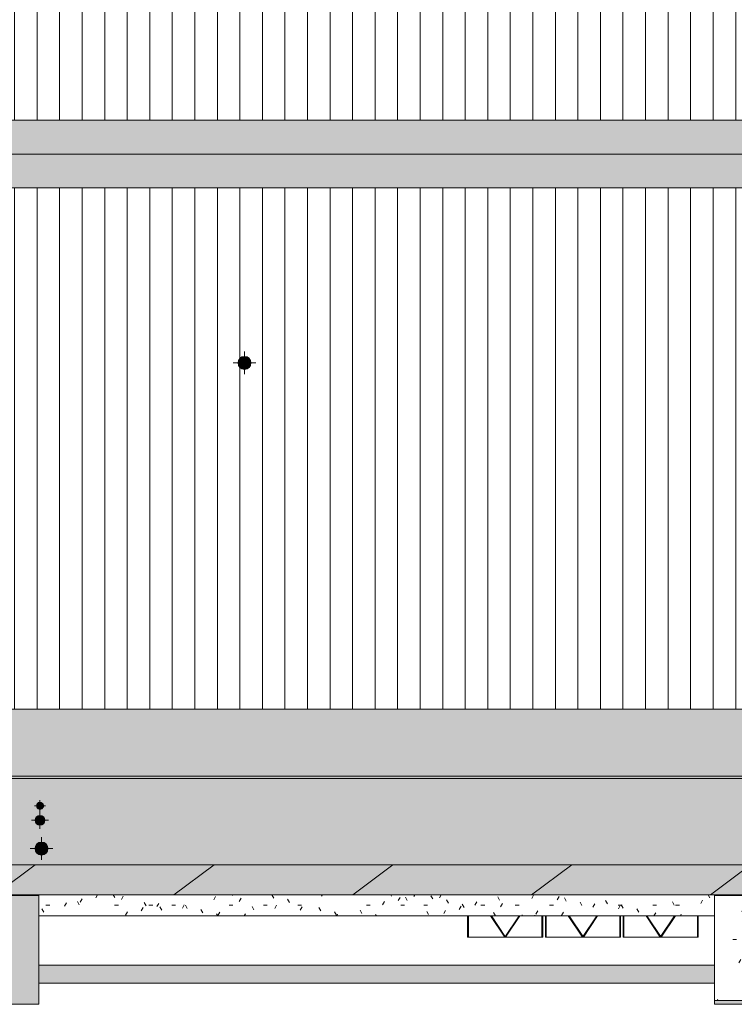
# Model space of a CAD drawing. Header units: millimetres. Extents: x 5980700 to 6194397, y -12939 to 2351883.
# Tile 105 of 124: x 6169326 to 6175668, y -9313 to -574. Entities that reach past the tile are written whole.
import ezdxf

# ---------------------------------------------------------------- set-up
doc = ezdxf.new("R2010")
doc.units = ezdxf.units.MM
for name, color, linetype, lineweight in [('A-DETL-MBND', 5, 'Continuous', 9), ('A-FLOR', 192, 'Continuous', 18), ('A-FLOR-PATT', 8, 'Continuous', 18), ('A-GLAZ', 151, 'Continuous', 9), ('A-ROOF', 132, 'Continuous', 9), ('A-ROOF-OTLN', 132, 'Continuous', 9), ('A-ROOF-PATT', 132, 'Continuous', 9), ('A-WALL', 113, 'Continuous', 18), ('A-WALL-PATT', 111, 'Continuous', 25), ('P-PIPE', 3, 'Continuous', 9), ('P-PIPE-CNTR', 3, 'Continuous', 9)]:
    doc.layers.add(name, color=color, linetype=linetype, lineweight=lineweight)
pattern_1 = [(0, (0, 0), (812.8, 203.2), [33.528, -576.072, 33.528, -576.072, -3251.2]), (0, (0, 0), (812.8, 203.2), [-1219.2, 33.528, -1185.672, 33.528, -576.072, -1422.4]), (0, (0, 0), (812.8, 203.2), [-3048, 33.528, -372.872, 33.528, -982.472]), (120, (304.8, 101.6), (-582.3764, 602.3054), [33.528, -576.072, 33.528, -576.072, -3251.2]), (120, (304.8, 101.6), (-582.3764, 602.3054), [-1219.2, 33.528, -1185.672, 33.528, -576.072, -1422.4]), (120, (304.8, 101.6), (-582.3764, 602.3054), [-3048, 33.528, -372.872, 33.528, -982.472]), (240, (406.4, 508), (-230.4236, -805.5054), [33.528, -576.072, 33.528, -576.072, -3251.2]), (240, (406.4, 508), (-230.4236, -805.5054), [-1219.2, 33.528, -1185.672, 33.528, -576.072, -1422.4]), (240, (406.4, 508), (-230.4236, -805.5054), [-3048, 33.528, -372.872, 33.528, -982.472])]
pattern_2 = [(0, (2e-05, -3e-05), (203.2, 50.8), [16.764, -135.636, 16.764, -135.636, -812.8]), (0, (2e-05, -3e-05), (203.2, 50.8), [-304.8, 16.764, -288.036, 16.764, -135.636, -355.6]), (0, (2e-05, -3e-05), (203.2, 50.8), [-762, 16.764, -84.836, 16.764, -237.236]), (120, (76.2, 25.4), (-145.5941, 150.57636), [16.764, -135.636, 16.764, -135.636, -812.8]), (120, (76.2, 25.4), (-145.5941, 150.57636), [-304.8, 16.764, -288.036, 16.764, -135.636, -355.6]), (120, (76.2, 25.4), (-145.5941, 150.57636), [-762, 16.764, -84.836, 16.764, -237.236]), (240, (101.6, 127), (-57.6059, -201.37636), [16.764, -135.636, 16.764, -135.636, -812.8]), (240, (101.6, 127), (-57.6059, -201.37636), [-304.8, 16.764, -288.036, 16.764, -135.636, -355.6]), (240, (101.6, 127), (-57.6059, -201.37636), [-762, 16.764, -84.836, 16.764, -237.236])]

# ---------------------------------------------------------------- blocks, each defined once
blk = doc.blocks.new('FX-JANELA_MAXIM-AR-3FLS - 2_10 x 1_00-4048915-PLANTA DE CAIMENTO DE PISOS - COBERTURA')
at = {"layer": 'A-DETL-MBND', "color": 90, "lineweight": 5}
for p, q in [((-1020, -258.3), (-1020, -450)), ((-816.5, -258.3), (-690, -450)), ((-563.5, -258.3), (-690, -450)), ((-360, -450), (-360, -258.3)), ((-330, -258.3), (-330, -450)), ((-126.5, -258.3), (0, -450)), ((0, -450), (126.5, -258.3)), ((330, -450), (330, -258.3)), ((360, -258.3), (360, -450)), ((563.5, -258.3), (690, -450)), ((690, -450), (816.5, -258.3)), ((1020, -450), (1020, -258.3)), ((-1020, -450), (-360, -450)), ((-330, -450), (330, -450)), ((360, -450), (1020, -450))]:
    blk.add_line(p, q, dxfattribs=at)
blk = doc.blocks.new('FX-JANELA_MAXIM-AR-3FLS - 2_10 x 1_00-V261-PLANTA DE CAIMENTO DE PISOS - COBERTURA')
at = {"layer": 'A-GLAZ', "color": 90, "lineweight": 5}
for p, q in [((-1020, -258.3), (-1020, -450)), ((-816.5, -258.3), (-690, -450)), ((-563.5, -258.3), (-690, -450)), ((-360, -450), (-360, -258.3)), ((-330, -258.3), (-330, -450)), ((-126.5, -258.3), (0, -450)), ((0, -450), (126.5, -258.3)), ((330, -450), (330, -258.3)), ((360, -258.3), (360, -450)), ((563.5, -258.3), (690, -450)), ((690, -450), (816.5, -258.3)), ((1020, -450), (1020, -258.3)), ((-1020, -450), (-360, -450)), ((-330, -450), (330, -450)), ((360, -450), (1020, -450))]:
    blk.add_line(p, q, dxfattribs=at)
blk = doc.blocks.new('Cumeeira1 - Cumeeira-4038532-PLANTA DE CAIMENTO DE PISOS - COBERTURA')
at = {"layer": 'A-ROOF', "lineweight": 5}
for points in [[(-15828.6, -1825.8), (19471.4, -1825.8), (19471.4, -1525.5), (-15828.6, -1525.5), (-15828.6, -1539.2)], [(1790.6, -2126.2), (19471.4, -2126.2), (19471.4, -1825.8), (-15828.6, -1825.8), (-15828.6, -2126.2), (1607.8, -2126.2)]]:
    blk.add_hatch(color=71, dxfattribs=at).paths.add_polyline_path(points)
at = {"layer": 'A-ROOF', "color": 90, "lineweight": 5}
for p, q in [((-15828.6, -1525.5), (19471.4, -1525.5)), ((-15828.6, -1825.8), (19471.4, -1825.8)), ((19471.4, -2126.2), (-15828.6, -2126.2))]:
    blk.add_line(p, q, dxfattribs=at)
blk = doc.blocks.new('CHAPIM - CHAPIM-4060820-PLANTA DE CAIMENTO DE PISOS - COBERTURA')
at = {"layer": 'A-ROOF-PATT', "lineweight": 5}
h = blk.add_hatch(dxfattribs=at)
h.set_pattern_fill('FP_34', color=71, style=0, pattern_type=2)
h.set_pattern_definition([(0, (2e-05, -3e-05), (812.8, 203.2), [33.528, -576.072, 33.528, -576.072, -3251.2]), (0, (2e-05, -3e-05), (812.8, 203.2), [-1219.2, 33.528, -1185.672, 33.528, -576.072, -1422.4]), (0, (2e-05, -3e-05), (812.8, 203.2), [-3048, 33.528, -372.872, 33.528, -982.472]), (120, (304.8, 101.6), (-582.3764, 602.3054), [33.528, -576.072, 33.528, -576.072, -3251.2]), (120, (304.8, 101.6), (-582.3764, 602.3054), [-1219.2, 33.528, -1185.672, 33.528, -576.072, -1422.4]), (120, (304.8, 101.6), (-582.3764, 602.3054), [-3048, 33.528, -372.872, 33.528, -982.472]), (240, (406.4, 508), (-230.4236, -805.5054), [33.528, -576.072, 33.528, -576.072, -3251.2]), (240, (406.4, 508), (-230.4236, -805.5054), [-1219.2, 33.528, -1185.672, 33.528, -576.072, -1422.4]), (240, (406.4, 508), (-230.4236, -805.5054), [-3048, 33.528, -372.872, 33.528, -982.472])])
h.paths.add_polyline_path([(9835.5, -8340.8), (20251.4, -8340.8), (20251.4, 4739.2), (-16608.6, 4739.2), (-16608.6, -8340.8), (9652.7, -8340.8)])
h.paths.add_polyline_path([(3619, -8073.3), (-16341.1, -8073.3), (-16341.1, 4471.7), (19983.9, 4471.7), (19983.9, -8073.3), (3710.4, -8073.3)])
h = blk.add_hatch(dxfattribs=at)
h.set_pattern_fill('FP_33', color=71, style=0, pattern_type=2)
h.set_pattern_definition([(216.87, (635, 1587.5), (4762.4943, 3175.0085), [793.75, -7143.75]), (206.565, (1587.5, 1111.25), (-1587.501, -1587.5), [1774.88, -1774.88]), (198.435, (1587.5, 317.5), (-3174.997, -1587.503), [1004.02, -4016.09])])
h.paths.add_polyline_path([(9835.5, -8340.8), (20251.4, -8340.8), (20251.4, 4739.2), (-16608.6, 4739.2), (-16608.6, -8340.8), (9652.7, -8340.8)])
h.paths.add_polyline_path([(3619, -8073.3), (-16341.1, -8073.3), (-16341.1, 4471.7), (19983.9, 4471.7), (19983.9, -8073.3), (3710.4, -8073.3)])
at = {"layer": 'A-ROOF-OTLN', "color": 90, "lineweight": 5}
for p, q in [((19983.9, -8073.3), (-16341.1, -8073.3)), ((20251.4, -8340.8), (-16608.6, -8340.8))]:
    blk.add_line(p, q, dxfattribs=at)
blk = doc.blocks.new('FX-PNC-PILAR-TP3 - FX-PNC-PILAR-TP01-4319920-PLANTA DE CAIMENTO DE PISOS - COBERTURA')
at = {"layer": 'A-WALL-PATT', "lineweight": 5}
h = blk.add_hatch(dxfattribs=at)
h.set_pattern_fill('FP_281', color=135, style=0, pattern_type=2)
h.set_pattern_definition(pattern_2)
h.paths.add_polyline_path([(-4141.4, -8467.3), (-4140.6, -8467.3), (-4140.6, -8340.8), (-4143.6, -8340.8), (-4143.6, -8467.3), (-4142.1, -8467.3)])
h = blk.add_hatch(dxfattribs=at)
h.set_pattern_fill('FP_281', color=135, style=0, pattern_type=2)
h.set_pattern_definition(pattern_2)
h.paths.add_polyline_path([(1849.1, -8467.3), (1851.4, -8467.3), (1851.4, -8347.8), (1981, -8347.8), (1981, -8340.8), (1848.4, -8340.8), (1848.4, -8467.3)])
h = blk.add_hatch(dxfattribs=at)
h.set_pattern_fill('FP_281', color=135, style=0, pattern_type=2)
h.set_pattern_definition(pattern_2)
h.paths.add_polyline_path([(2076.4, -8347.8), (2076.4, -8340.8), (1991.7, -8340.8), (1991.7, -8347.8)])
at = {"layer": 'A-WALL', "color": 250, "lineweight": 5}
for p, q in [((-4140.6, -8467.3), (-4140.6, -8340.8)), ((1848.4, -8340.8), (1848.4, -8467.3)), ((1981, -8347.8), (1981, -8340.8)), ((1991.7, -8347.8), (1991.7, -8340.8))]:
    blk.add_line(p, q, dxfattribs=at)
blk = doc.blocks.new('Paredes 3 - Paredes 1-4522333-PLANTA DE CAIMENTO DE PISOS - COBERTURA')
at = {"layer": 'A-WALL-PATT', "lineweight": 5}
h = blk.add_hatch(dxfattribs=at)
h.set_pattern_fill('FP_257', color=71, style=0, pattern_type=2)
h.set_pattern_definition([(0, (2e-05, -3e-05), (406.4, 101.6), [33.528, -271.272, 33.528, -271.272, -1625.6]), (0, (2e-05, -3e-05), (406.4, 101.6), [-609.6, 33.528, -576.072, 33.528, -271.272, -711.2]), (0, (2e-05, -3e-05), (406.4, 101.6), [-1524, 33.528, -169.672, 33.528, -474.472]), (120, (152.4, 50.8), (-291.1882, 301.1527), [33.528, -271.272, 33.528, -271.272, -1625.6]), (120, (152.4, 50.8), (-291.1882, 301.1527), [-609.6, 33.528, -576.072, 33.528, -271.272, -711.2]), (120, (152.4, 50.8), (-291.1882, 301.1527), [-1524, 33.528, -169.672, 33.528, -474.472]), (240, (203.2, 254), (-115.2118, -402.7527), [33.528, -271.272, 33.528, -271.272, -1625.6]), (240, (203.2, 254), (-115.2118, -402.7527), [-609.6, 33.528, -576.072, 33.528, -271.272, -711.2]), (240, (203.2, 254), (-115.2118, -402.7527), [-1524, 33.528, -169.672, 33.528, -474.472])])
h.paths.add_polyline_path([(2121.4, -8526.1), (8116.4, -8526.1), (8116.4, -8340.8), (2076.4, -8340.8), (2076.4, -8347.8), (2121.4, -8347.8), (2121.4, -8428.8)])
at = {"layer": 'A-WALL', "color": 250, "lineweight": 5}
for p, q in [((2076.4, -8347.8), (2076.4, -8340.8)), ((2121.4, -8526.1), (8116.4, -8526.1))]:
    blk.add_line(p, q, dxfattribs=at)
blk = doc.blocks.new('BE-PMSa-MOD-ARQ-CONEXAODOFUTURO-EX-000-R_rvt-3-PLANTA DE CAIMENTO DE PISOS - COBERTURA')
at = {"layer": 'A-DETL-MBND', "lineweight": 5}
blk.add_hatch(color=9, dxfattribs=at).paths.add_polyline_path([(3619, -9125.8), (8116.4, -9125.8), (8116.4, -8965.8), (2121.4, -8965.8), (2121.4, -9125.8)])
at = {"layer": 'A-FLOR-PATT', "lineweight": 5}
h = blk.add_hatch(dxfattribs=at)
h.set_pattern_fill('FP_2', color=133, style=0, pattern_type=2)
h.set_pattern_definition(pattern_1)
h.paths.add_polyline_path([(-16336.1, -8073.3), (19288.9, -8073.3), (19288.9, -7308.3), (-15828.6, -7308.3), (-15828.6, -7293.3), (-16336.1, -7293.3), (-16336.1, -7797.1)])
h.paths.add_polyline_path([(19318.9, -8073.3), (19983.9, -8073.3), (19983.9, -7293.3), (19471.4, -7293.3), (19471.4, -7308.3), (19318.9, -7308.3), (19318.9, -7927.1)])
h.paths.add_polyline_path([(1820.8, -7987.6), (1802.5, -7984.2), (1790, -7978.3), (1777.5, -7967.2), (1769.5, -7955), (1765.2, -7944), (1763.7, -7927.1), (1765.7, -7914.3), (1772.6, -7899.2), (1783.7, -7886.7), (1795.2, -7879), (1807.1, -7874.4), (1823.8, -7873), (1839.5, -7876.1), (1851.7, -7881.9), (1864.2, -7892.9), (1871.6, -7903.7), (1876.5, -7916.1), (1878, -7933), (1876, -7945.9), (1869.1, -7960.9), (1858, -7973.4), (1846.5, -7981.1), (1833.8, -7985.9), (1822.3, -7987.4)])
h.paths.add_polyline_path([(2144.4, -7987.6), (2126.1, -7984.2), (2113.6, -7978.3), (2101.1, -7967.2), (2093.1, -7955), (2088.7, -7943.4), (2087.3, -7927.1), (2089.3, -7914.3), (2096.2, -7899.2), (2107.3, -7886.7), (2118.8, -7879), (2130.7, -7874.4), (2147.4, -7873), (2163.1, -7876.1), (2175.2, -7881.9), (2187.8, -7892.9), (2195.2, -7903.7), (2200.1, -7916.1), (2201.5, -7933), (2199.6, -7945.9), (2192.6, -7960.9), (2181.6, -7973.4), (2170.1, -7981.1), (2156.3, -7986), (2145.9, -7987.4)])
h.paths.add_polyline_path([(1817.6, -7762.8), (1806.5, -7760.4), (1799.1, -7756.2), (1793.3, -7750.4), (1789.8, -7744.4), (1788, -7740.1), (1787.2, -7730.1), (1789.3, -7721), (1793.5, -7713.7), (1799.2, -7708), (1803.7, -7705.1), (1812.6, -7702.2), (1819.1, -7701.7), (1829.3, -7704.2), (1836.1, -7708.1), (1841.7, -7713.8), (1845.4, -7719.9), (1847.2, -7724.2), (1848.2, -7732.2), (1845.8, -7743.3), (1841.6, -7750.7), (1836, -7756.3), (1831.5, -7759.3), (1825.5, -7761.7), (1819.1, -7762.6)])
h.paths.add_polyline_path([(2130.9, -7722.2), (2116.1, -7719.2), (2106, -7713.8), (2097.7, -7706), (2092.1, -7697.1), (2089.2, -7690), (2088.3, -7674.8), (2090.6, -7664.6), (2096.1, -7654.2), (2103.6, -7646.1), (2112.8, -7640.3), (2120.6, -7637.3), (2130.9, -7636), (2146, -7639.1), (2155.8, -7644.3), (2164.1, -7652.1), (2169.7, -7661), (2172.7, -7669.4), (2173.8, -7680.6), (2171.2, -7693.6), (2165.7, -7704), (2158.2, -7712), (2149, -7717.8), (2141.8, -7720.7), (2132.9, -7721.9)])
h.paths.add_polyline_path([(2130.9, -7581.4), (2119.8, -7579), (2112.4, -7574.8), (2106.6, -7569), (2103.5, -7563.8), (2100.8, -7554.6), (2100.5, -7549.1), (2102.9, -7539.1), (2106.9, -7532.3), (2112.6, -7526.6), (2117.1, -7523.7), (2126.4, -7520.8), (2130.9, -7520.2), (2142.7, -7522.8), (2149.4, -7526.7), (2155.2, -7532.6), (2158.4, -7537.7), (2160.5, -7542.9), (2161.6, -7550.8), (2159.2, -7561.9), (2155, -7569.3), (2149.3, -7574.9), (2142.4, -7578.9), (2134.7, -7580.9)])
h.paths.add_polyline_path([(-5157.2, 3759.2), (-5058.6, 3759.2), (-5058.6, 4471.7), (-16341.1, 4471.7), (-16341.1, 3759.2), (-15828.6, 3759.2), (-15828.6, 3774.2), (-5453.6, 3774.2), (-5453.6, 3759.2), (-5248.6, 3759.2)])
h.paths.add_polyline_path([(4101.4, 3759.2), (4481.3, 3759.2), (4481.3, 3774.2), (19471.4, 3774.2), (19471.4, 3759.2), (19983.9, 3759.2), (19983.9, 4471.7), (4101.4, 4471.7), (4101.4, 4204.6)])
h = blk.add_hatch(dxfattribs=at)
h.set_pattern_fill('FP_2', color=133, style=0, pattern_type=2)
h.set_pattern_definition(pattern_1)
h.paths.add_polyline_path([(8116.4, -9278.8), (20269.4, -9278.8), (20269.4, -8320.8), (20251.4, -8320.8), (20251.4, -8340.8), (8116.4, -8340.8), (8116.4, -9060.5)])
at = {"layer": 'A-ROOF-OTLN', "lineweight": 5}
h = blk.add_hatch(color=9, dxfattribs=at)
h.paths.add_polyline_path([(3253.3, -7288.3), (19288.9, -7288.3), (19288.9, -6693.3), (-15706.1, -6693.3), (-15706.1, -7288.3), (3070.5, -7288.3)])
h.paths.add_polyline_path([(-15761.9, -7288.3), (-15736.1, -7288.3), (-15736.1, -6693.3), (-15828.6, -6693.3), (-15828.6, -7288.3)])
h.paths.add_polyline_path([(19343.1, -7288.3), (19471.4, -7288.3), (19471.4, -6693.3), (19318.9, -6693.3), (19318.9, -7288.3)])
h = blk.add_hatch(color=9, dxfattribs=at)
h.paths.add_polyline_path([(19343.1, -7308.3), (19471.4, -7308.3), (19471.4, -7288.3), (19318.9, -7288.3), (19318.9, -7308.3)])
h.paths.add_polyline_path([(-15828.6, -7308.3), (19288.9, -7308.3), (19288.9, -7288.3), (-15828.6, -7288.3), (-15828.6, -7293.3)])
at = {"layer": 'A-ROOF-PATT', "lineweight": 5}
h = blk.add_hatch(dxfattribs=at)
h.set_pattern_fill('FP_274', color=71, style=0, pattern_type=2)
h.set_pattern_definition([(270, (480, 90.74), (200, 1e-14), [])])
h.paths.add_polyline_path([(-15588.6, -1466.8), (19231.4, -1466.8), (19231.4, 3159.2), (4271.4, 3159.2), (4271.4, 986.2), (-5198.6, 986.7), (-5198.6, 3159.2), (-15588.6, 3159.2), (-15588.6, -848.7)])
h = blk.add_hatch(dxfattribs=at)
h.set_pattern_fill('FP_275', color=71, style=0, pattern_type=2)
h.set_pattern_definition([(90, (480, -125.73), (-200, 1e-14), [])])
h.paths.add_polyline_path([(-15588.6, -6693.3), (19231.4, -6693.3), (19231.4, -2067.4), (-15588.6, -2067.4), (-15588.6, -6533.8)])
h.paths.add_polyline_path([(-43.8, -3677.2), (-62.1, -3673.8), (-74.6, -3667.9), (-87.1, -3656.9), (-95.1, -3644.8), (-99.5, -3633), (-100.9, -3616.8), (-98.9, -3603.9), (-92, -3588.9), (-80.9, -3576.4), (-69.4, -3568.7), (-55.3, -3563.7), (-40.8, -3562.6), (-25.4, -3565.6), (-12.9, -3571.5), (-0.4, -3582.6), (7.6, -3594.7), (11.9, -3605.8), (13.3, -3622.7), (11.4, -3635.5), (3.5, -3651.8), (-6.6, -3663.1), (-18.1, -3670.8), (-30.8, -3675.5), (-42.3, -3677)])
h.paths.add_polyline_path([(3946.1, -3677.2), (3927.7, -3673.8), (3915.2, -3667.9), (3902.7, -3656.9), (3894.7, -3644.8), (3890.4, -3633.7), (3889, -3616.8), (3890.9, -3603.9), (3897.9, -3588.9), (3908.9, -3576.4), (3920.4, -3568.7), (3933.1, -3563.9), (3949, -3562.6), (3964.4, -3565.6), (3976.9, -3571.5), (3989.4, -3582.6), (3997.4, -3594.7), (4001.7, -3605.8), (4003.2, -3622.7), (4001.2, -3635.5), (3993.3, -3651.8), (3983.2, -3663.1), (3971.7, -3670.8), (3959, -3675.5), (3947.5, -3677)])
at = {"layer": 'A-WALL', "lineweight": 5}
for points in [[(2121.4, -9312.6), (2121.4, -8347.8), (1851.4, -8347.8), (1851.4, -9312.6)], [(1991.7, -8347.8), (1991.7, -8340.8), (1981, -8340.8), (1981, -8347.8), (1986.4, -8347.8)], [(8116.4, -9312.6), (8386.4, -9312.6), (8386.4, -9278.8), (8116.4, -9278.8)]]:
    blk.add_hatch(color=9, dxfattribs=at).paths.add_polyline_path(points)
at = {"layer": 'A-DETL-MBND', "color": 90, "lineweight": 5}
for p, q in [((2121.4, -8965.8), (8116.4, -8965.8)), ((8116.4, -9125.8), (2121.4, -9125.8))]:
    blk.add_line(p, q, dxfattribs=at)
at = {"layer": 'A-FLOR', "color": 250, "lineweight": 5}
for p, q in [((8116.4, -9278.8), (8116.4, -8340.8)), ((12015.5, -9278.8), (8116.4, -9278.8))]:
    blk.add_line(p, q, dxfattribs=at)
at = {"layer": 'A-ROOF', "color": 90, "lineweight": 5}
blk.add_line((-15588.6, -6693.3), (19231.4, -6693.3), dxfattribs=at)
at = {"layer": 'A-ROOF-OTLN', "color": 90, "lineweight": 5}
for p, q in [((19288.9, -7288.3), (-15828.6, -7288.3)), ((19288.9, -7308.3), (-15828.6, -7308.3))]:
    blk.add_line(p, q, dxfattribs=at)
at = {"layer": 'A-WALL', "color": 250, "lineweight": 5}
for p, q in [((1851.4, -8347.8), (2121.4, -8347.8)), ((2121.4, -8347.8), (2121.4, -9312.6)), ((8116.4, -9312.6), (8116.4, -8347.8)), ((8386.4, -8347.8), (8116.4, -8347.8)), ((2121.4, -9312.6), (1851.4, -9312.6)), ((8386.4, -9312.6), (8116.4, -9312.6))]:
    blk.add_line(p, q, dxfattribs=at)
at = {"layer": 'A-GLAZ', "color": 90, "lineweight": 5}
for name, p in [('FX-JANELA_MAXIM-AR-3FLS - 2_10 x 1_00-V261-PLANTA DE CAIMENTO DE PISOS - COBERTURA', (6946.4, -8267.8)), ('FX-JANELA_MAXIM-AR-3FLS - 2_10 x 1_00-4048915-PLANTA DE CAIMENTO DE PISOS - COBERTURA', (6953.9, -8267.8))]:
    blk.add_blockref(name, p, dxfattribs=at)
at = {"layer": 'A-ROOF', "color": 90, "lineweight": 5}
for name, p in [('CHAPIM - CHAPIM-4060820-PLANTA DE CAIMENTO DE PISOS - COBERTURA', (0, 0)), ('Cumeeira1 - Cumeeira-4038532-PLANTA DE CAIMENTO DE PISOS - COBERTURA', (0, 58.8))]:
    blk.add_blockref(name, p, dxfattribs=at)
at = {"layer": 'A-WALL', "color": 90, "lineweight": 5}
for name in ['FX-PNC-PILAR-TP3 - FX-PNC-PILAR-TP01-4319920-PLANTA DE CAIMENTO DE PISOS - COBERTURA', 'Paredes 3 - Paredes 1-4522333-PLANTA DE CAIMENTO DE PISOS - COBERTURA']:
    blk.add_blockref(name, (0, 0), dxfattribs=at)
blk = doc.blocks.new('ESG_Serie Normal_Terminal de Ventilacao - Standard-V287-PLANTA DE CAIMENTO DE PISOS - COBERTURA')
at = {"layer": 'P-PIPE'}
for points in [[(3888.6, -3619.7), (3889, -3619.7), (3892.3, -3601.6), (3899.2, -3587.8), (3908.9, -3576.9), (3920.7, -3568.9), (3935.1, -3564.1), (3947.5, -3562.8), (3964.2, -3566), (3978, -3572.9), (3988.9, -3582.6), (3996.8, -3594.4), (4001.7, -3608.7), (3999.8, -3600.6), (3994.3, -3588.9), (3983.2, -3576.4), (3971.7, -3568.7), (3959, -3563.9), (3943.1, -3562.6), (3927.7, -3565.6), (3915.2, -3571.5), (3902.7, -3582.6), (3895.3, -3593.4), (3890.4, -3605.8), (3888.8, -3618.2)], [(3989.1, -3619.7), (3997.4, -3619.7), (3994.4, -3603.4), (3989.4, -3592.6), (3979.7, -3581.4), (3971.7, -3575.3), (3956.1, -3569.7), (3943.6, -3568.7), (3929.7, -3571.4), (3919, -3576.4), (3909.8, -3583.4), (3901.6, -3594.1), (3896.5, -3606.8), (3894.7, -3619.7), (3989, -3619.7)], [(3946.1, -3677.2), (3964.4, -3673.8), (3976.9, -3667.9), (3989.4, -3656.9), (3997.4, -3644.8), (4001.9, -3632), (4001.2, -3634.6), (3992.8, -3651.8), (3983.2, -3662.6), (3971.4, -3670.5), (3957.1, -3675.4), (3946.1, -3676.8), (3927.9, -3673.5), (3914.1, -3666.6), (3903.1, -3656.7), (3895.3, -3645.1), (3890.4, -3630.7), (3892.3, -3638.9), (3898.8, -3651.8), (3908.9, -3663.1), (3921.1, -3671.1), (3932.4, -3675.4), (3945.7, -3677.2)], [(3946.1, -3671), (3962.4, -3668), (3973.2, -3663.1), (3984.7, -3653), (3990.5, -3645.4), (3996.1, -3629.7), (3997.4, -3619.7), (3894.7, -3619.7), (3897.8, -3636.1), (3903.1, -3647.3), (3912, -3657.7), (3921.8, -3664.7), (3936, -3669.7), (3940.2, -3670.3)]]:
    blk.add_hatch(color=256, dxfattribs=at).paths.add_polyline_path(points)
h = blk.add_hatch(color=256, dxfattribs=at)
h.paths.add_polyline_path([(3946.1, -3676.8), (3964.2, -3673.5), (3978, -3666.6), (3988.9, -3656.9), (3996.8, -3645.1), (4001.7, -3630.7), (4003, -3618.2), (3999.8, -3601.6), (3992.9, -3587.8), (3983.2, -3576.9), (3971.4, -3568.9), (3957.1, -3564.1), (3945.1, -3562.7), (3927.9, -3566), (3914.1, -3572.9), (3903.1, -3582.7), (3895.3, -3594.4), (3890.4, -3608.7), (3889.2, -3621.2), (3892.3, -3637.9), (3899.3, -3651.8), (3908.9, -3662.6), (3920.7, -3670.5), (3935.1, -3675.4), (3944.6, -3676.7)])
h.paths.add_polyline_path([(3946.1, -3675.4), (3928.1, -3672), (3914.7, -3665.3), (3904.3, -3656), (3896.5, -3644.3), (3891.9, -3631.5), (3890.9, -3615.9), (3893.8, -3601.7), (3900.5, -3588.4), (3909.8, -3578), (3921.5, -3570.2), (3934.3, -3565.6), (3947.8, -3564.3), (3964.1, -3567.5), (3977.4, -3574.2), (3987.8, -3583.4), (3995.6, -3595.2), (4000.2, -3608), (4001.2, -3623.5), (3998.3, -3637.7), (3991.6, -3651), (3982.4, -3661.4), (3970.6, -3669.3), (3957.8, -3673.8), (3947.8, -3675.2)])
h = blk.add_hatch(color=256, dxfattribs=at)
h.paths.add_polyline_path([(3946.1, -3675.4), (3964.1, -3672), (3977.4, -3665.3), (3987.8, -3656), (3995.6, -3644.3), (4000.2, -3631.5), (4001.2, -3615.9), (3998.3, -3601.7), (3991.6, -3588.4), (3982.4, -3578), (3970.6, -3570.2), (3957.8, -3565.6), (3944.3, -3564.3), (3928.1, -3567.5), (3914.7, -3574.2), (3904.3, -3583.4), (3896.5, -3595.2), (3891.9, -3608), (3890.9, -3623.5), (3893.8, -3637.7), (3900.5, -3651), (3909.8, -3661.4), (3921.5, -3669.3), (3934.3, -3673.8), (3944.4, -3675.2)])
h.paths.add_polyline_path([(3946.1, -3673.8), (3928.5, -3670.5), (3915.8, -3664.2), (3906.3, -3656), (3897.8, -3643.3), (3893.3, -3629.9), (3892.3, -3617.1), (3895.3, -3602.1), (3901.6, -3589.5), (3910.7, -3579.2), (3922.5, -3571.4), (3934.3, -3567.2), (3949.7, -3566.1), (3963.7, -3568.9), (3976.3, -3575.3), (3985.8, -3583.4), (3994.4, -3596.1), (3998.7, -3608.6), (3999.8, -3622.4), (3996.8, -3637.3), (3990.5, -3649.9), (3981.4, -3660.2), (3969.7, -3668), (3956.4, -3672.5), (3948.1, -3673.6)])
h = blk.add_hatch(color=256, dxfattribs=at)
h.paths.add_polyline_path([(3946.1, -3673.8), (3963.7, -3670.5), (3976.3, -3664.2), (3985.8, -3656), (3994.4, -3643.3), (3998.7, -3630.9), (3999.8, -3617.1), (3996.8, -3602.1), (3990.5, -3589.5), (3981.4, -3579.2), (3969.7, -3571.4), (3957.8, -3567.2), (3942.4, -3566.1), (3928.5, -3568.9), (3915.8, -3575.3), (3906.3, -3583.4), (3897.8, -3596.1), (3893.3, -3609.6), (3892.3, -3622.4), (3895.3, -3637.3), (3901.6, -3649.9), (3910.6, -3660.1), (3920.4, -3667.2), (3934.3, -3672.3), (3944.3, -3673.6)])
h.paths.add_polyline_path([(3946.1, -3672.3), (3928.4, -3668.8), (3916.9, -3663), (3908.2, -3656), (3898.9, -3642.1), (3894.7, -3629), (3893.8, -3617.5), (3896.6, -3602.9), (3903.1, -3590.1), (3912.4, -3579.9), (3923.4, -3572.7), (3936.5, -3568.4), (3950.2, -3567.7), (3963.7, -3570.6), (3974.6, -3575.9), (3984.7, -3584.5), (3993.2, -3597.3), (3997.4, -3610.5), (3998.3, -3622), (3995.5, -3636.5), (3989, -3649.3), (3979.7, -3659.6), (3968.9, -3666.7), (3955.6, -3671), (3948.4, -3672)])
h = blk.add_hatch(color=256, dxfattribs=at)
h.paths.add_polyline_path([(3946.1, -3672.3), (3963.7, -3668.8), (3974.6, -3663.5), (3984.7, -3655), (3993.2, -3642.1), (3997.4, -3629), (3998.3, -3617.5), (3995.5, -3602.9), (3989, -3590.1), (3979.7, -3579.9), (3969, -3572.8), (3955.6, -3568.4), (3941.9, -3567.7), (3928.4, -3570.6), (3917.5, -3575.9), (3908.2, -3583.4), (3898.9, -3597.3), (3894.7, -3610.5), (3893.8, -3622), (3896.6, -3636.5), (3903.1, -3649.3), (3912.4, -3659.6), (3922.4, -3666.4), (3936.5, -3671), (3943.8, -3672)])
h.paths.add_polyline_path([(3946.1, -3671), (3929, -3667.7), (3917.5, -3661.9), (3909.8, -3656), (3900, -3641.5), (3896, -3629), (3895.3, -3615.6), (3897.9, -3603.2), (3904.2, -3590.7), (3913, -3581), (3923.3, -3574.1), (3936, -3569.7), (3950.3, -3569), (3963.1, -3571.7), (3974.6, -3577.5), (3984.7, -3586.5), (3992.1, -3598), (3996.2, -3610.5), (3996.8, -3623.8), (3994.3, -3636.3), (3987.9, -3648.7), (3979.1, -3658.5), (3968.9, -3665.4), (3956.1, -3669.7), (3948.2, -3670.8)])
for radius, start, end in [(57.5, 0, 180), (57.1, 0, 180), (56, 0, 180), (55.7, 0, 180), (54.4, 0, 180), (54.1, 0, 180), (52.9, 0, 180), (52.6, 0, 180), (51.3, 0, 180), (57.5, 180, 0), (57.1, 180, 360), (56, 180, 360), (55.7, 180, 360), (54.4, 180, 360), (54.1, 180, 360), (52.9, 180, 360), (52.6, 180, 360), (51.3, 180, 360)]:
    blk.add_arc((3946.1, -3619.7), radius, start, end, dxfattribs=at)
blk = doc.blocks.new('ESG_Serie Normal_Terminal de Ventilacao - Standard-V288-PLANTA DE CAIMENTO DE PISOS - COBERTURA')
at = {"layer": 'P-PIPE'}
for points in [[(2086.9, -7930.1), (2087.3, -7930.1), (2090.7, -7911.9), (2097.6, -7898.1), (2107.3, -7887.2), (2119.1, -7879.3), (2133.4, -7874.4), (2145.9, -7873.1), (2162.6, -7876.3), (2176.4, -7883.2), (2187.4, -7893.1), (2195.2, -7904.7), (2200.1, -7919.1), (2198.2, -7910.9), (2192.6, -7899.2), (2181.6, -7886.7), (2170.7, -7879.3), (2156.3, -7874.1), (2141.5, -7873), (2125.8, -7876.1), (2113.6, -7881.9), (2101.1, -7892.9), (2093.6, -7903.7), (2088.6, -7917.1), (2087.1, -7928.6)], [(2144.4, -7987.6), (2162.7, -7984.2), (2175.2, -7978.3), (2187.8, -7967.2), (2195.8, -7955), (2200.1, -7944), (2199.5, -7945), (2191.3, -7962), (2181.6, -7972.9), (2169.8, -7980.8), (2155.4, -7985.7), (2143, -7987), (2126.3, -7983.8), (2112.5, -7976.9), (2101.6, -7967.2), (2093.5, -7955), (2088.8, -7941.1), (2090.7, -7949.2), (2096.2, -7960.9), (2107.3, -7973.4), (2119.4, -7981.4), (2131.5, -7985.9), (2144.1, -7987.5)], [(2101.4, -7930.1), (2195.7, -7930.1), (2192.7, -7913.7), (2187.4, -7902.5), (2178.1, -7891.8), (2170.1, -7885.6), (2154.4, -7880.1), (2142, -7879.1), (2128.1, -7881.8), (2117.3, -7886.7), (2108.1, -7893.8), (2100, -7904.4), (2094.8, -7917.1), (2093.1, -7930.1), (2100.6, -7930.1)], [(2144.4, -7981.4), (2160.8, -7978.4), (2171.5, -7973.4), (2180.7, -7966.4), (2189.1, -7955), (2194.4, -7940.1), (2195.7, -7930.1), (2093.1, -7930.1), (2096.1, -7946.4), (2100, -7955.7), (2110.6, -7968.2), (2120.1, -7975.1), (2134.4, -7980.1), (2138.6, -7980.6)]]:
    blk.add_hatch(color=256, dxfattribs=at).paths.add_polyline_path(points)
h = blk.add_hatch(color=256, dxfattribs=at)
h.paths.add_polyline_path([(2144.4, -7987.2), (2162.6, -7983.8), (2176.4, -7976.9), (2187.4, -7967.1), (2195.4, -7955), (2200.1, -7941.1), (2201.3, -7928.6), (2198.2, -7911.9), (2191.3, -7898.1), (2181.6, -7887.2), (2169.8, -7879.3), (2155.4, -7874.4), (2144.4, -7873), (2126.3, -7876.3), (2112.5, -7883.2), (2101.5, -7893.1), (2093.6, -7904.7), (2088.8, -7919.1), (2087.5, -7931.8), (2090.7, -7948.2), (2097.6, -7962), (2107.3, -7972.9), (2119.1, -7980.8), (2133.4, -7985.7), (2143, -7987)])
h.paths.add_polyline_path([(2144.4, -7985.7), (2126.4, -7982.3), (2113.1, -7975.6), (2102.7, -7966.4), (2094.9, -7954.6), (2090.3, -7941.8), (2089.3, -7926.3), (2092.2, -7912.1), (2098.9, -7898.7), (2108.1, -7888.4), (2119.9, -7880.5), (2132.7, -7876), (2146.2, -7874.6), (2162.4, -7877.8), (2175.7, -7884.5), (2186.1, -7893.8), (2194, -7905.5), (2198.5, -7918.3), (2199.6, -7933.8), (2196.7, -7948.1), (2190, -7961.4), (2180.7, -7971.8), (2169, -7979.6), (2156.2, -7984.2), (2146.2, -7985.5)])
h = blk.add_hatch(color=256, dxfattribs=at)
h.paths.add_polyline_path([(2144.4, -7985.7), (2162.4, -7982.3), (2175.7, -7975.6), (2186.1, -7966.4), (2194, -7954.6), (2198.5, -7941.8), (2199.6, -7926.3), (2196.7, -7912.1), (2190, -7898.7), (2180.7, -7888.4), (2169, -7880.5), (2156.2, -7876), (2142.7, -7874.6), (2126.4, -7877.8), (2113.1, -7884.5), (2102.7, -7893.8), (2094.9, -7905.5), (2090.3, -7918.3), (2089.3, -7934.1), (2092.2, -7948.1), (2098.9, -7961.4), (2108.1, -7971.8), (2119.9, -7979.6), (2132.7, -7984.2), (2142.8, -7985.5)])
h.paths.add_polyline_path([(2144.4, -7984.2), (2126.8, -7980.8), (2114.2, -7974.5), (2104.6, -7966.4), (2096.1, -7953.7), (2091.8, -7941.2), (2090.7, -7927.4), (2093.6, -7912.5), (2100, -7899.9), (2109.1, -7889.6), (2120.8, -7881.8), (2132.7, -7877.5), (2148.1, -7876.4), (2162, -7879.3), (2174.6, -7885.6), (2184.2, -7893.8), (2192.7, -7906.5), (2197.1, -7918.9), (2198.2, -7932.7), (2195.2, -7947.7), (2188.9, -7960.3), (2179.8, -7970.6), (2168, -7978.4), (2156.2, -7982.6), (2146.5, -7983.9)])
h = blk.add_hatch(color=256, dxfattribs=at)
h.paths.add_polyline_path([(2144.4, -7984.2), (2162, -7980.8), (2174.6, -7974.5), (2184.2, -7966.4), (2192.7, -7953.7), (2197.1, -7941.2), (2198.2, -7927.4), (2195.2, -7912.5), (2188.9, -7899.9), (2179.2, -7889.1), (2168, -7881.8), (2156.2, -7877.5), (2140.8, -7876.4), (2126.8, -7879.3), (2114.2, -7885.6), (2104.6, -7893.8), (2096.1, -7906.5), (2091.8, -7918.9), (2090.7, -7932.7), (2093.6, -7947.7), (2100, -7960.3), (2108.9, -7970.5), (2120.8, -7978.4), (2132.7, -7982.6), (2142.6, -7983.9)])
h.paths.add_polyline_path([(2144.4, -7982.6), (2126.8, -7979.2), (2115.2, -7973.4), (2106.6, -7966.4), (2097.3, -7952.5), (2093.1, -7939.3), (2092.2, -7927.8), (2095, -7913.3), (2101.5, -7900.5), (2110.7, -7890.2), (2121.6, -7883.1), (2134.9, -7878.7), (2148.6, -7878), (2162.1, -7881), (2173, -7886.3), (2182.3, -7893.8), (2191.6, -7907.6), (2195.8, -7920.8), (2196.7, -7932.3), (2193.9, -7946.9), (2187.4, -7959.7), (2178.1, -7969.9), (2167.2, -7977), (2153.9, -7981.4), (2146.7, -7982.3)])
h = blk.add_hatch(color=256, dxfattribs=at)
h.paths.add_polyline_path([(2144.4, -7982.6), (2162.1, -7979.2), (2173, -7973.9), (2182.3, -7966.4), (2191.6, -7952.5), (2195.8, -7939.3), (2196.7, -7927.8), (2193.9, -7913.3), (2187.4, -7900.5), (2178.1, -7890.2), (2170.1, -7884.3), (2153.9, -7878.7), (2140.3, -7878), (2126.8, -7881), (2115.9, -7886.3), (2106.6, -7893.8), (2097.3, -7907.6), (2093.1, -7920.8), (2092.2, -7932.3), (2095, -7946.9), (2101.4, -7959.7), (2110.7, -7969.9), (2120.8, -7976.7), (2134.9, -7981.4), (2142.1, -7982.3)])
h.paths.add_polyline_path([(2144.4, -7981.4), (2127.4, -7978.1), (2115.9, -7972.3), (2108.1, -7966.4), (2098.4, -7951.8), (2094.3, -7939.3), (2093.6, -7926), (2096.2, -7913.5), (2102.6, -7901.1), (2111.4, -7891.3), (2121.6, -7884.4), (2134.4, -7880.1), (2148.6, -7879.3), (2161.5, -7882), (2173, -7887.8), (2180.7, -7893.8), (2190.5, -7908.3), (2194.5, -7920.8), (2195.2, -7934.2), (2192.6, -7946.6), (2186.3, -7959.1), (2177.5, -7968.8), (2167.2, -7975.7), (2154.4, -7980.1), (2146.5, -7981.1)])
for radius, start, end in [(57.5, 0, 180), (57.5, 180, 0), (57.1, 360, 180), (57.1, 180, 0), (56, 360, 180), (56, 180, 0), (55.7, 360, 180), (55.7, 180, 0), (54.4, 360, 180), (54.4, 180, 0), (54.1, 360, 180), (54.1, 180, 0), (52.9, 360, 180), (52.9, 180, 0), (52.6, 360, 180), (52.6, 180, 0), (51.3, 360, 180), (51.3, 180, 0)]:
    blk.add_arc((2144.4, -7930.1), radius, start, end, dxfattribs=at)
blk = doc.blocks.new('ESG_Serie Normal_Terminal de Ventilacao - Standard-V289-PLANTA DE CAIMENTO DE PISOS - COBERTURA')
at = {"layer": 'P-PIPE'}
h = blk.add_hatch(color=256, dxfattribs=at)
h.paths.add_polyline_path([(2130.9, -7581.4), (2142.4, -7578.9), (2149.6, -7574.8), (2155.2, -7569), (2158, -7564.7), (2160.9, -7555.4), (2161.6, -7550.8), (2159.2, -7539.7), (2155, -7532.3), (2149.3, -7526.6), (2142.7, -7522.8), (2135.5, -7520.8), (2130.9, -7520.2), (2119.8, -7522.5), (2112.3, -7526.8), (2106.6, -7532.6), (2102.9, -7539.1), (2100.9, -7546.1), (2100.8, -7554.6), (2102.7, -7561.9), (2106.9, -7569.3), (2112.4, -7574.8), (2117.9, -7578.2), (2124.5, -7580.5)])
h.paths.add_polyline_path([(2130.9, -7580), (2120, -7577.6), (2113, -7573.6), (2108, -7568.5), (2104.1, -7561.8), (2102.5, -7556.6), (2102.2, -7547.1), (2104.1, -7539.8), (2108.1, -7532.9), (2113.3, -7527.8), (2120, -7523.9), (2127.2, -7522), (2130.9, -7521.5), (2141.9, -7523.9), (2148.9, -7528), (2153.9, -7533.1), (2157.8, -7539.8), (2159.4, -7545), (2159.7, -7554.5), (2157.8, -7561.8), (2153.7, -7568.7), (2148.6, -7573.8), (2141.9, -7577.6), (2134.7, -7579.5), (2131.9, -7579.9)])
h = blk.add_hatch(color=256, dxfattribs=at)
h.paths.add_polyline_path([(2130.9, -7580), (2141.9, -7577.6), (2148.9, -7573.6), (2153.7, -7568.7), (2157.8, -7561.8), (2159.7, -7554.5), (2160.2, -7550.8), (2157.8, -7539.8), (2153.5, -7532.6), (2148.6, -7527.8), (2141.9, -7523.9), (2136.7, -7522.3), (2127.2, -7522), (2120, -7523.9), (2113, -7528), (2108.1, -7532.9), (2104.1, -7539.8), (2102.2, -7547.1), (2101.9, -7552.7), (2104.1, -7561.8), (2108.1, -7568.7), (2113.2, -7573.7), (2120, -7577.6), (2125.1, -7579.3)])
h.paths.add_polyline_path([(2130.9, -7578.6), (2119.9, -7576), (2113.9, -7572.4), (2109.2, -7567.6), (2105.5, -7561.4), (2103.6, -7554.3), (2103.6, -7547.1), (2105.6, -7540), (2109.3, -7533.7), (2114.1, -7529), (2120.3, -7525.4), (2127.2, -7523.5), (2134.5, -7523.5), (2141.5, -7525.4), (2147.8, -7529), (2152.7, -7533.9), (2156.4, -7540.2), (2158.3, -7547.3), (2158.2, -7554.5), (2156.3, -7561.6), (2152.6, -7567.8), (2147.8, -7572.6), (2141.5, -7576.2), (2134.7, -7578.1), (2131.5, -7578.5)])
h = blk.add_hatch(color=256, dxfattribs=at)
h.paths.add_polyline_path([(2130.9, -7578.6), (2141.8, -7576.1), (2148, -7572.4), (2152.7, -7567.6), (2156.4, -7561.4), (2158.2, -7554.5), (2158.3, -7547.3), (2156.3, -7540.1), (2152.6, -7533.7), (2147.8, -7529), (2141.5, -7525.4), (2134.5, -7523.5), (2127.2, -7523.5), (2120.1, -7525.5), (2113.9, -7529.1), (2109.2, -7533.9), (2105.3, -7540.7), (2103.6, -7547.1), (2103.6, -7554.3), (2105.5, -7561.4), (2109.3, -7567.8), (2114.1, -7572.6), (2120.3, -7576.2), (2127.4, -7578.1)])
h.paths.add_polyline_path([(2112.3, -7569.4), (2113.1, -7568.5), (2112.6, -7568.6)])
h.paths.add_polyline_path([(2105.5, -7544), (2106.9, -7543.7), (2105.6, -7543.9)])
h.paths.add_polyline_path([(2149.6, -7532.2), (2148.8, -7533.1), (2149.3, -7533)])
h.paths.add_polyline_path([(2156.4, -7557.6), (2155, -7557.9), (2156.3, -7557.6)])
h.paths.add_polyline_path([(2130.9, -7577.1), (2121.1, -7575), (2115, -7571.4), (2109.7, -7565.9), (2106.5, -7559.9), (2105.1, -7554.3), (2105.1, -7547.1), (2107.2, -7539.9), (2110.8, -7534.2), (2115, -7530.1), (2121.4, -7526.5), (2128.5, -7524.8), (2135.2, -7525), (2140.8, -7526.6), (2146.9, -7530.1), (2152.2, -7535.6), (2155.4, -7541.6), (2156.8, -7547.2), (2156.8, -7554.5), (2154.7, -7561.7), (2151.1, -7567.4), (2146.9, -7571.5), (2140.5, -7575.1), (2133.4, -7576.8), (2131.7, -7577)])
h.paths.add_polyline_path([(2137.8, -7576.2), (2137.2, -7575.1), (2137.7, -7576.1)])
h = blk.add_hatch(color=256, dxfattribs=at)
h.paths.add_polyline_path([(2130.9, -7577.1), (2130.9, -7575.9), (2120.6, -7573.5), (2115.3, -7570.2), (2124.5, -7576.3), (2129.7, -7576.9)])
h.paths.add_polyline_path([(2137.8, -7576.2), (2147.5, -7570.9), (2152.2, -7565.9), (2155.3, -7560.3), (2152.7, -7563.4), (2145.4, -7571.1), (2140.1, -7574), (2137.8, -7576.1)])
h.paths.add_polyline_path([(2112.3, -7569.4), (2112.3, -7567.5), (2107.7, -7559.8), (2106.1, -7553.2), (2106.3, -7547.1), (2105.5, -7557.6), (2110.3, -7566.7), (2112, -7569)])
h.paths.add_polyline_path([(2149.6, -7532.2), (2140.1, -7526.3), (2134.5, -7524.9), (2127.2, -7525), (2130.9, -7525.6), (2141.3, -7528.1), (2146.5, -7531.3), (2148.7, -7532.4)])
h.paths.add_polyline_path([(2156.4, -7557.6), (2156.7, -7546.5), (2155.1, -7540.9), (2151.6, -7534.9), (2152.7, -7538.2), (2155.8, -7548.4), (2155.6, -7554.5), (2156.3, -7557.6)])
h.paths.add_polyline_path([(2105.5, -7544), (2107.2, -7542.9), (2111.5, -7535.1), (2116.5, -7530.4), (2121.8, -7527.6), (2111.7, -7533), (2106.6, -7541.2), (2105.6, -7543.7)])
for points in [[(2113.2, -7568.6), (2148.4, -7532.8), (2143.5, -7529), (2133.3, -7525.9), (2127.2, -7526.1), (2123.9, -7526.7), (2116.5, -7530.4), (2110.6, -7536.3), (2109.2, -7538.2), (2106.3, -7547.1), (2106.3, -7554.6), (2107.9, -7560.3), (2111.3, -7566.1)], [(2130.9, -7575.9), (2137.8, -7574.9), (2145.4, -7571.1), (2150.7, -7565.9), (2154, -7560.3), (2155.6, -7554.5), (2155.6, -7546.9), (2155, -7543.7), (2150.6, -7535.4), (2148.6, -7533.1), (2113.2, -7568.6), (2118.5, -7572.6), (2128.6, -7575.6), (2129.8, -7575.8)]]:
    blk.add_hatch(color=256, dxfattribs=at).paths.add_polyline_path(points)
for radius, start, end in [(31, 45, 225), (30.6, 45, 225), (29.5, 45, 225), (29.2, 45, 225), (28.1, 45, 225), (27.8, 45, 225), (26.6, 45, 225), (26.3, 45, 225), (25.1, 45, 225), (31, 225, 45), (30.6, 225, 45), (29.5, 225, 45), (29.2, 225, 45), (28.1, 225, 45), (27.8, 225, 45), (26.6, 225, 45), (26.3, 225, 45), (25.1, 225, 45)]:
    blk.add_arc((2130.9, -7550.8), radius, start, end, dxfattribs=at)
blk = doc.blocks.new('ESG_Serie Normal_Terminal de Ventilacao - Standard-V290-PLANTA DE CAIMENTO DE PISOS - COBERTURA')
at = {"layer": 'P-PIPE'}
h = blk.add_hatch(color=256, dxfattribs=at)
h.paths.add_polyline_path([(2130.9, -7722.2), (2145.7, -7719.2), (2155.8, -7713.8), (2164.1, -7706), (2169.7, -7697.1), (2172.6, -7690), (2173.8, -7677.6), (2171.2, -7664.6), (2165.7, -7654.2), (2158.2, -7646.1), (2149, -7640.3), (2141.2, -7637.3), (2130.9, -7636), (2116.1, -7638.9), (2106, -7644.3), (2097.7, -7652.1), (2092.1, -7661), (2088.8, -7671.7), (2088, -7680.6), (2090.6, -7693.6), (2096.1, -7704), (2103.6, -7712), (2113, -7717.9), (2120, -7720.7), (2129.5, -7722)])
h.paths.add_polyline_path([(2130.9, -7720.7), (2116.1, -7717.7), (2106.6, -7712.5), (2098.8, -7705.2), (2093.4, -7696.5), (2090.5, -7688.4), (2089.7, -7675.5), (2092.1, -7664.7), (2097.5, -7654.8), (2104.5, -7647.3), (2113.6, -7641.5), (2120.1, -7638.8), (2132.6, -7637.6), (2145.6, -7640.4), (2155.2, -7645.6), (2162.9, -7653), (2168.4, -7661.6), (2171.3, -7669.7), (2172.4, -7680.6), (2169.7, -7693.4), (2164.3, -7703.4), (2157.3, -7710.9), (2148.2, -7716.6), (2141.7, -7719.3), (2132.6, -7720.5)])
h = blk.add_hatch(color=256, dxfattribs=at)
h.paths.add_polyline_path([(2130.9, -7720.7), (2145.6, -7717.7), (2155.2, -7712.5), (2162.7, -7705.5), (2168.4, -7696.5), (2171.3, -7688.4), (2172.4, -7677.6), (2169.7, -7664.7), (2164.3, -7654.8), (2157.3, -7647.3), (2148.3, -7641.6), (2140.6, -7638.7), (2129.2, -7637.6), (2116.1, -7640.4), (2106.6, -7645.6), (2098.8, -7653), (2093.4, -7661.6), (2090.1, -7672.5), (2089.4, -7680.6), (2092.1, -7693.4), (2097.5, -7703.4), (2104.5, -7710.9), (2113.6, -7716.6), (2120.1, -7719.3), (2129.2, -7720.5)])
h.paths.add_polyline_path([(2130.9, -7719.2), (2116.9, -7716.4), (2107.7, -7711.4), (2101, -7705.5), (2094.7, -7695.6), (2091.7, -7686.5), (2091.1, -7676.3), (2093.6, -7665.1), (2098.8, -7655.4), (2105.2, -7648.6), (2114.6, -7642.7), (2124.3, -7639.8), (2134.3, -7639.4), (2144.9, -7641.8), (2154.1, -7646.7), (2160.8, -7652.6), (2167.1, -7662.5), (2170.1, -7671.6), (2170.8, -7680.6), (2168.2, -7693), (2163.3, -7702.3), (2156.3, -7709.7), (2147.2, -7715.4), (2138.8, -7718.2), (2132.9, -7718.9)])
h = blk.add_hatch(color=256, dxfattribs=at)
h.paths.add_polyline_path([(2130.9, -7719.2), (2144.9, -7716.4), (2154.1, -7711.4), (2160.8, -7705.5), (2167.1, -7695.6), (2170.1, -7686.5), (2170.8, -7677.6), (2168.2, -7665.1), (2162.9, -7655.4), (2156.3, -7648.4), (2147.2, -7642.7), (2140, -7640.1), (2127.5, -7639.4), (2116.9, -7641.8), (2107.7, -7646.7), (2100.2, -7653.7), (2094.7, -7662.5), (2091.5, -7673.1), (2090.9, -7680.6), (2093.6, -7693), (2098.8, -7702.7), (2105.2, -7709.5), (2114.6, -7715.4), (2123, -7718.2), (2128.9, -7718.9)])
h.paths.add_polyline_path([(2130.9, -7717.7), (2116.8, -7714.7), (2109.3, -7710.8), (2102.9, -7705.5), (2095.9, -7694.6), (2093, -7684.7), (2092.5, -7677.1), (2094.8, -7666.2), (2099.9, -7656.6), (2107.1, -7649.1), (2114.6, -7644.4), (2122.4, -7641.6), (2134.9, -7641), (2145, -7643.5), (2152.5, -7647.3), (2158.9, -7652.6), (2165.9, -7663.5), (2168.8, -7673.5), (2169.3, -7680.6), (2166.6, -7693), (2161.9, -7701.6), (2154.7, -7709.1), (2147.2, -7713.8), (2139.4, -7716.6), (2133.2, -7717.4)])
h = blk.add_hatch(color=256, dxfattribs=at)
h.paths.add_polyline_path([(2130.9, -7717.7), (2145, -7714.7), (2149.2, -7711.7), (2148.2, -7712), (2136.5, -7715.7), (2126.7, -7715.9), (2117.1, -7713.5), (2112, -7712.2), (2112.4, -7712.8), (2122.4, -7716.6), (2128.6, -7717.4)])
h.paths.add_polyline_path([(2111.6, -7712.5), (2110.8, -7710.4), (2102, -7702.2), (2096.9, -7693.9), (2094.2, -7684.4), (2093.3, -7679.5), (2092.4, -7679.9), (2094.8, -7692), (2099.9, -7701.6), (2107.1, -7709.1), (2111.2, -7712.2)])
h.paths.add_polyline_path([(2150.2, -7712.5), (2160.8, -7703), (2165.9, -7694.6), (2168.8, -7684.7), (2168.3, -7679.6), (2168.1, -7680.6), (2165.4, -7692.5), (2160.7, -7701.1), (2153.8, -7708.2), (2150.1, -7711.5)])
h.paths.add_polyline_path([(2150.2, -7645.6), (2139.4, -7641.6), (2126.9, -7641), (2116.8, -7643.5), (2112.6, -7646.4), (2113.6, -7646.1), (2125.3, -7642.4), (2135.1, -7642.2), (2144.7, -7644.6), (2149.8, -7646)])
h.paths.add_polyline_path([(2169.5, -7679.1), (2167, -7666.2), (2161.9, -7656.6), (2154.7, -7649.1), (2150.1, -7646.9), (2151, -7647.8), (2159.8, -7655.9), (2164.9, -7664.3), (2167.6, -7673.8), (2168.7, -7678.7)])
h.paths.add_polyline_path([(2092.3, -7679.1), (2093.7, -7677.6), (2096.4, -7665.6), (2101.1, -7657), (2108, -7649.9), (2111.7, -7646.7), (2110.6, -7646.4), (2102.9, -7652.6), (2095.9, -7663.5), (2093, -7673.5), (2092.3, -7678.7)])
for points in [[(2093.5, -7679.1), (2168.2, -7678.7), (2166.8, -7669), (2162.5, -7659.4), (2154.7, -7650.6), (2148.7, -7646.3), (2136.5, -7642.4), (2130.9, -7641.7), (2120.4, -7643.3), (2110.6, -7647.9), (2104.3, -7652.9), (2098.5, -7660.4), (2094.7, -7670.3), (2093.6, -7678.7)], [(2130.9, -7716.4), (2140.6, -7715.2), (2153, -7708.8), (2157.3, -7705.5), (2163.3, -7697.7), (2167.1, -7687.8), (2167.1, -7679.1), (2093.6, -7679.4), (2095, -7689.1), (2099.3, -7698.8), (2107.1, -7707.5), (2113.6, -7712), (2125.3, -7715.7), (2130.9, -7716.4)]]:
    blk.add_hatch(color=256, dxfattribs=at).paths.add_polyline_path(points)
for radius, start, end in [(43.5, 0, 180), (43.5, 180, 0), (43.1, 360, 180), (43.1, 180, 0), (42, 360, 180), (42, 180, 0), (41.7, 360, 180), (41.7, 180, 0), (40.4, 360, 180), (40.4, 180, 0), (40.1, 360, 180), (40.1, 180, 0), (38.9, 360, 180), (38.9, 180, 0), (38.6, 360, 180), (38.6, 180, 0), (37.4, 360, 180), (37.4, 180, 0)]:
    blk.add_arc((2130.9, -7679.1), radius, start, end, dxfattribs=at)
blk = doc.blocks.new('BE-PMSa-MOD-ESG-CONEXAODOFUTURO-EX-000-R_rvt-3-PLANTA DE CAIMENTO DE PISOS - COBERTURA')
at = {"layer": 'P-PIPE-CNTR', "color": 53}
for p, q in [((3946.1, -3562.6), (3946.1, -3519.7)), ((3846.1, -3619.7), (3888.6, -3619.7)), ((4003.6, -3619.7), (4046.1, -3619.7)), ((3946.1, -3719.7), (3946.1, -3676.8)), ((2130.9, -7520.2), (2130.9, -7500.8)), ((2080.9, -7550.8), (2100.3, -7550.8)), ((2130.9, -7600.8), (2130.9, -7581.4)), ((2161.6, -7550.8), (2180.9, -7550.8)), ((2055.9, -7679.1), (2087.8, -7679.1)), ((2130.9, -7636), (2130.9, -7604.1)), ((2174, -7679.1), (2205.9, -7679.1)), ((2130.9, -7754.1), (2130.9, -7722.2)), ((2144.4, -7873), (2144.4, -7830.1)), ((2044.4, -7930.1), (2086.9, -7930.1)), ((2202, -7930.1), (2244.4, -7930.1)), ((2144.4, -8030.1), (2144.4, -7987.2))]:
    blk.add_line(p, q, dxfattribs=at)
at = {"layer": 'P-PIPE', "color": 53, "lineweight": 9}
for name in ['ESG_Serie Normal_Terminal de Ventilacao - Standard-V287-PLANTA DE CAIMENTO DE PISOS - COBERTURA', 'ESG_Serie Normal_Terminal de Ventilacao - Standard-V289-PLANTA DE CAIMENTO DE PISOS - COBERTURA', 'ESG_Serie Normal_Terminal de Ventilacao - Standard-V290-PLANTA DE CAIMENTO DE PISOS - COBERTURA', 'ESG_Serie Normal_Terminal de Ventilacao - Standard-V288-PLANTA DE CAIMENTO DE PISOS - COBERTURA']:
    blk.add_blockref(name, (0, 0), dxfattribs=at)

msp = doc.modelspace()

# ---------------------------------------------------------------- block references
at = {"color": 50, "lineweight": 5}
for name in ['BE-PMSa-MOD-ARQ-CONEXAODOFUTURO-EX-000-R_rvt-3-PLANTA DE CAIMENTO DE PISOS - COBERTURA', 'BE-PMSa-MOD-ESG-CONEXAODOFUTURO-EX-000-R_rvt-3-PLANTA DE CAIMENTO DE PISOS - COBERTURA']:
    msp.add_blockref(name, (6167374.7, 0), dxfattribs=at)

doc.saveas('drawing.dxf')
